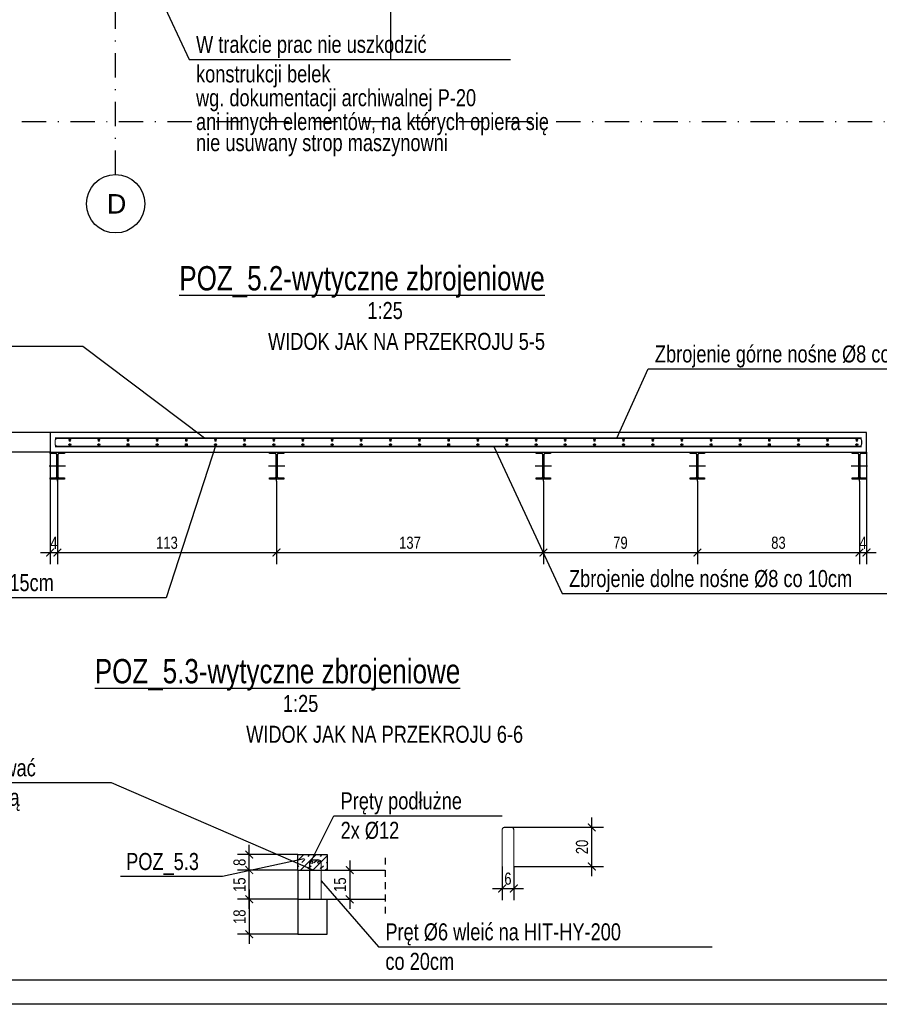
# Model space of a CAD drawing. Header units: metres. Extents: x -1979 to 4221, y -1333 to 1683.
# Tile 5 of 17: x 476 to 1361, y -1333 to -320. Entities that reach past the tile are written whole.
import ezdxf
from ezdxf.enums import TextEntityAlignment as Align

# ---------------------------------------------------------------- set-up
doc = ezdxf.new("R2010")
doc.units = ezdxf.units.M
doc.header["$LTSCALE"] = 50
doc.header["$MEASUREMENT"] = 0
for name, pattern in [('DO', [1, 0.5, -0.24, 0.02, -0.24]), ('DP', [0.63, 0.35, -0.28]), ('MO', [0.7, 0.35, -0.17, 0.01, -0.17])]:
    doc.linetypes.add(name, pattern=pattern)
for name, color, linetype in [('BS_lpd', 1, 'DP'), ('BS_odn', 1, 'Continuous'), ('BS_osm', 1, 'MO'), ('BS_prg', 3, 'Continuous'), ('BS_ram', 2, 'Continuous'), ('BS_txs', 2, 'Continuous'), ('BZ_odn', 1, 'Continuous'), ('BZ_osd', 1, 'DO'), ('BZ_P_prz', 4, 'Continuous'), ('BZ_P_wid', 3, 'Continuous'), ('BZ_szr', 1, 'Continuous'), ('BZ_txg', 3, 'Continuous'), ('BZ_txs', 2, 'Continuous'), ('BZ_wis', 2, 'Continuous'), ('BZ_wym', 1, 'Continuous'), ('k3_projektowany strop', 2, 'Continuous')]:
    doc.layers.add(name, color=color, linetype=linetype)
doc.styles.add('BIKTG', font='bikromsw.shx', dxfattribs={"width": 0.85})
doc.styles.add('BIKTS', font='bikromsw.shx', dxfattribs={"width": 0.85})
doc.styles.add('BIKWYM', font='bikromsw.shx', dxfattribs={"width": 0.8})
doc.styles.add('GENERATED_STYLE_1', font='arial.ttf')
doc.dimstyles.new('BS_BGR_50', dxfattribs={"dimscale": 0.5, "dimtxt": 25, "dimasz": 1.666667, "dimexe": 0, "dimexo": 0, "dimgap": 0, "dimtad": 0, "dimdec": 1, "dimrnd": 0.5, "dimzin": 9, "dimdsep": 46, "dimtxsty": 'BIKWYM', "dimblk": 'NONE', "dimcen": 0, "dimse1": 1, "dimse2": 1, "dimclrd": 256, "dimclre": 256, "dimclrt": 7, "dimadec": 0, "dimazin": 0, "dimtfac": 0.033333, "dimtdec": 1, "dimtmove": 0, "dimatfit": 3, "dimldrblk": 'NONE', "dimfxl": 1, "dimtvp": 0.8, "dimtolj": 1, "dimarcsym": 0})
doc.dimstyles.new('BZ_BGR_50', dxfattribs={"dimscale": 0.5, "dimtxt": 25, "dimasz": 1.666667, "dimexe": 0, "dimexo": 0, "dimgap": 0, "dimtad": 0, "dimdec": 1, "dimrnd": 0.5, "dimzin": 9, "dimdsep": 46, "dimtxsty": 'BIKWYM', "dimblk": 'NONE', "dimcen": 0, "dimse1": 1, "dimse2": 1, "dimclrd": 256, "dimclre": 256, "dimclrt": 7, "dimadec": 0, "dimazin": 0, "dimtfac": 0.033333, "dimtdec": 1, "dimtmove": 0, "dimatfit": 3, "dimldrblk": 'NONE', "dimfxl": 1, "dimtvp": 0.8, "dimtolj": 1, "dimarcsym": 0})
doc.dimstyles.new('BZ_BGR_50_25', dxfattribs={"dimscale": 0.5, "dimtxt": 25, "dimasz": 1.666667, "dimexe": 0, "dimexo": 0, "dimgap": 0, "dimtad": 0, "dimdec": 1, "dimlfac": 0.5, "dimrnd": 0.5, "dimzin": 9, "dimdsep": 46, "dimtxsty": 'BIKWYM', "dimblk": 'NONE', "dimcen": 0, "dimse1": 1, "dimse2": 1, "dimclrd": 256, "dimclre": 256, "dimclrt": 7, "dimadec": 0, "dimazin": 0, "dimtfac": 0.033333, "dimtdec": 1, "dimtmove": 0, "dimatfit": 3, "dimldrblk": 'NONE', "dimfxl": 1, "dimtvp": 0.8, "dimtolj": 1, "dimarcsym": 0})
doc.dimstyles.new('BZ_KP_50_25', dxfattribs={"dimscale": 0.5, "dimtxt": 25, "dimasz": 16, "dimexe": 24, "dimexo": 0, "dimgap": 0, "dimtad": 0, "dimdec": 1, "dimlfac": 0.5, "dimrnd": 0.5, "dimzin": 9, "dimdsep": 46, "dimtxsty": 'BIKWYM', "dimblk": 'ARCHTICK', "dimcen": 0, "dimdle": 20, "dimclrd": 256, "dimclre": 256, "dimclrt": 4, "dimadec": 0, "dimazin": 0, "dimtfac": 0.033333, "dimtdec": 1, "dimtmove": 0, "dimatfit": 3, "dimfxl": 1, "dimtvp": 0.8, "dimtfillclr": 256, "dimtolj": 1, "dimarcsym": 0})
pattern_1 = [(45, (0, 0), (-6.36396, 6.36396), []), (45, (-3.182, 3.182), (-6.36396, 6.36396), [4.5, -4.5])]

# ---------------------------------------------------------------- blocks, each defined once
blk = doc.blocks.new('_None')
blk = doc.blocks.new('PRET3')
blk.add_hatch(color=0).paths.add_polyline_path([(0.5, 0, 1), (-0.5, 0, 1)])
at = {"color": 0}
blk.add_circle((0, 0), 0.5, dxfattribs=at)
blk = doc.blocks.new('_ArchTick')
at = {"color": 0, "linetype": 'ByBlock', "const_width": 0.15}
blk.add_lwpolyline([(-0.5, -0.5), (0.5, 0.5)], dxfattribs=at)
blk = doc.blocks.new('*D354')
at = {"layer": 'BZ_wym', "lineweight": -2}
for p, q in [((443.5, -774.5), (443.5, -734.5)), ((507.9, -744.5), (431.5, -744.5)), ((507.9, -764.5), (431.5, -764.5))]:
    blk.add_line(p, q, dxfattribs=at)
at = {"layer": 'DEFPOINTS', "color": 0}
for p in [(443.5, -744.5), (507.9, -744.5), (507.9, -764.5)]:
    blk.add_point(p, dxfattribs=at)
at = {"layer": 'BZ_wym', "lineweight": -2, "xscale": 8, "yscale": 8, "zscale": 8}
for p, rotation in [((443.5, -744.5), 90), ((443.5, -764.5), 270)]:
    blk.add_blockref('_ArchTick', p, dxfattribs=dict(at, rotation=rotation))
at = {"layer": 'BZ_wym', "color": 4, "insert": (433.5, -754.5), "char_height": 12.5, "attachment_point": 5, "rotation": 90, "style": 'BIKWYM'}
blk.add_mtext('\\A1;10', dxfattribs=at)
blk = doc.blocks.new('*D355')
at = {"layer": 'BZ_wym', "lineweight": -2}
for p, q in [((507.9, -764.5), (507.9, -879.9)), ((515.2, -794.6), (515.2, -879.9)), ((497.9, -867.9), (525.2, -867.9))]:
    blk.add_line(p, q, dxfattribs=at)
at = {"layer": 'DEFPOINTS', "color": 0}
for p in [(507.9, -764.5), (515.2, -794.6), (515.2, -867.9)]:
    blk.add_point(p, dxfattribs=at)
at = {"layer": 'BZ_wym', "lineweight": -2, "xscale": 8, "yscale": 8, "zscale": 8, "rotation": 180}
blk.add_blockref('_ArchTick', (507.9, -867.9), dxfattribs=at)
at = {"layer": 'BZ_wym', "lineweight": -2, "xscale": 8, "yscale": 8, "zscale": 8}
blk.add_blockref('_ArchTick', (515.2, -867.9), dxfattribs=at)
at = {"layer": 'BZ_wym', "color": 4, "insert": (511.6, -857.9), "char_height": 12.5, "attachment_point": 5, "style": 'BIKWYM'}
blk.add_mtext('\\A1;4', dxfattribs=at)
blk = doc.blocks.new('*D356')
at = {"layer": 'BZ_wym', "lineweight": -2}
for p, q in [((515.2, -792.5), (515.2, -879.9)), ((740.8, -794.6), (740.8, -879.9)), ((505.2, -867.9), (750.8, -867.9))]:
    blk.add_line(p, q, dxfattribs=at)
at = {"layer": 'DEFPOINTS', "color": 0}
for p in [(515.2, -792.5), (740.8, -794.6), (740.8, -867.9)]:
    blk.add_point(p, dxfattribs=at)
at = {"layer": 'BZ_wym', "lineweight": -2, "xscale": 8, "yscale": 8, "zscale": 8, "rotation": 180}
blk.add_blockref('_ArchTick', (515.2, -867.9), dxfattribs=at)
at = {"layer": 'BZ_wym', "lineweight": -2, "xscale": 8, "yscale": 8, "zscale": 8}
blk.add_blockref('_ArchTick', (740.8, -867.9), dxfattribs=at)
at = {"layer": 'BZ_wym', "color": 4, "insert": (628, -857.9), "char_height": 12.5, "attachment_point": 5, "style": 'BIKWYM'}
blk.add_mtext('\\A1;113', dxfattribs=at)
blk = doc.blocks.new('*D357')
at = {"layer": 'BZ_wym', "lineweight": -2}
for p, q in [((740.8, -794.6), (740.8, -879.9)), ((1015.4, -794.6), (1015.4, -879.9)), ((730.8, -867.9), (1025.4, -867.9))]:
    blk.add_line(p, q, dxfattribs=at)
at = {"layer": 'DEFPOINTS', "color": 0}
for p in [(740.8, -794.6), (1015.4, -794.6), (1015.4, -867.9)]:
    blk.add_point(p, dxfattribs=at)
at = {"layer": 'BZ_wym', "lineweight": -2, "xscale": 8, "yscale": 8, "zscale": 8, "rotation": 180}
blk.add_blockref('_ArchTick', (740.8, -867.9), dxfattribs=at)
at = {"layer": 'BZ_wym', "lineweight": -2, "xscale": 8, "yscale": 8, "zscale": 8}
blk.add_blockref('_ArchTick', (1015.4, -867.9), dxfattribs=at)
at = {"layer": 'BZ_wym', "color": 4, "insert": (878.1, -857.9), "char_height": 12.5, "attachment_point": 5, "style": 'BIKWYM'}
blk.add_mtext('\\A1;137', dxfattribs=at)
blk = doc.blocks.new('*D358')
at = {"layer": 'BZ_wym', "lineweight": -2}
for p, q in [((1015.4, -794.6), (1015.4, -879.9)), ((1173.9, -794.6), (1173.9, -879.9)), ((1005.4, -867.9), (1183.9, -867.9))]:
    blk.add_line(p, q, dxfattribs=at)
at = {"layer": 'DEFPOINTS', "color": 0}
for p in [(1015.4, -794.6), (1173.9, -794.6), (1173.9, -867.9)]:
    blk.add_point(p, dxfattribs=at)
at = {"layer": 'BZ_wym', "lineweight": -2, "xscale": 8, "yscale": 8, "zscale": 8, "rotation": 180}
blk.add_blockref('_ArchTick', (1015.4, -867.9), dxfattribs=at)
at = {"layer": 'BZ_wym', "lineweight": -2, "xscale": 8, "yscale": 8, "zscale": 8}
blk.add_blockref('_ArchTick', (1173.9, -867.9), dxfattribs=at)
at = {"layer": 'BZ_wym', "color": 4, "insert": (1094.7, -857.9), "char_height": 12.5, "attachment_point": 5, "style": 'BIKWYM'}
blk.add_mtext('\\A1;79', dxfattribs=at)
blk = doc.blocks.new('*D359')
at = {"layer": 'BZ_wym', "lineweight": -2}
for p, q in [((1173.9, -794.6), (1173.9, -879.9)), ((1340.6, -794.6), (1340.6, -879.9)), ((1163.9, -867.9), (1350.6, -867.9))]:
    blk.add_line(p, q, dxfattribs=at)
at = {"layer": 'DEFPOINTS', "color": 0}
for p in [(1173.9, -794.6), (1340.6, -794.6), (1340.6, -867.9)]:
    blk.add_point(p, dxfattribs=at)
at = {"layer": 'BZ_wym', "lineweight": -2, "xscale": 8, "yscale": 8, "zscale": 8, "rotation": 180}
blk.add_blockref('_ArchTick', (1173.9, -867.9), dxfattribs=at)
at = {"layer": 'BZ_wym', "lineweight": -2, "xscale": 8, "yscale": 8, "zscale": 8}
blk.add_blockref('_ArchTick', (1340.6, -867.9), dxfattribs=at)
at = {"layer": 'BZ_wym', "color": 4, "insert": (1257.3, -857.9), "char_height": 12.5, "attachment_point": 5, "style": 'BIKWYM'}
blk.add_mtext('\\A1;83', dxfattribs=at)
blk = doc.blocks.new('*D360')
at = {"layer": 'BZ_wym', "lineweight": -2}
for p, q in [((1347.9, -765.9), (1347.9, -879.9)), ((1340.6, -794.6), (1340.6, -879.9)), ((1330.6, -867.9), (1357.9, -867.9))]:
    blk.add_line(p, q, dxfattribs=at)
at = {"layer": 'DEFPOINTS', "color": 0}
for p in [(1347.9, -765.9), (1340.6, -794.6), (1347.9, -867.9)]:
    blk.add_point(p, dxfattribs=at)
at = {"layer": 'BZ_wym', "lineweight": -2, "xscale": 8, "yscale": 8, "zscale": 8, "rotation": 180}
blk.add_blockref('_ArchTick', (1340.6, -867.9), dxfattribs=at)
at = {"layer": 'BZ_wym', "lineweight": -2, "xscale": 8, "yscale": 8, "zscale": 8}
blk.add_blockref('_ArchTick', (1347.9, -867.9), dxfattribs=at)
at = {"layer": 'BZ_wym', "color": 4, "insert": (1344.3, -857.9), "char_height": 12.5, "attachment_point": 5, "style": 'BIKWYM'}
blk.add_mtext('\\A1;4', dxfattribs=at)
blk = doc.blocks.new('*D361')
at = {"layer": 'BZ_wym', "lineweight": -2}
for p, q in [((712.7, -1214.6), (712.7, -1270.6)), ((762.8, -1224.6), (700.7, -1224.6)), ((762.8, -1260.6), (700.7, -1260.6))]:
    blk.add_line(p, q, dxfattribs=at)
at = {"layer": 'DEFPOINTS', "color": 0}
for p in [(762.8, -1224.6), (712.7, -1260.6), (762.8, -1260.6)]:
    blk.add_point(p, dxfattribs=at)
at = {"layer": 'BZ_wym', "lineweight": -2, "xscale": 8, "yscale": 8, "zscale": 8}
for p, rotation in [((712.7, -1224.6), 90), ((712.7, -1260.6), 270)]:
    blk.add_blockref('_ArchTick', p, dxfattribs=dict(at, rotation=rotation))
at = {"layer": 'BZ_wym', "color": 4, "insert": (702.7, -1242.6), "char_height": 12.5, "attachment_point": 5, "rotation": 90, "style": 'BIKWYM'}
blk.add_mtext('\\A1;18', dxfattribs=at)
blk = doc.blocks.new('*D362')
at = {"layer": 'BZ_wym', "lineweight": -2}
for p, q in [((712.7, -1234.6), (712.7, -1184.6)), ((762.8, -1194.6), (700.7, -1194.6)), ((762.8, -1224.6), (700.7, -1224.6))]:
    blk.add_line(p, q, dxfattribs=at)
at = {"layer": 'DEFPOINTS', "color": 0}
for p in [(712.7, -1194.6), (762.8, -1194.6), (762.8, -1224.6)]:
    blk.add_point(p, dxfattribs=at)
at = {"layer": 'BZ_wym', "lineweight": -2, "xscale": 8, "yscale": 8, "zscale": 8}
for p, rotation in [((712.7, -1194.6), 90), ((712.7, -1224.6), 270)]:
    blk.add_blockref('_ArchTick', p, dxfattribs=dict(at, rotation=rotation))
at = {"layer": 'BZ_wym', "color": 4, "insert": (702.7, -1209.6), "char_height": 12.5, "attachment_point": 5, "rotation": 90, "style": 'BIKWYM'}
blk.add_mtext('\\A1;15', dxfattribs=at)
blk = doc.blocks.new('*D363')
at = {"layer": 'BZ_wym', "lineweight": -2}
for p, q in [((712.7, -1204.6), (712.7, -1168.6)), ((762.8, -1178.6), (700.7, -1178.6)), ((762.8, -1194.6), (700.7, -1194.6))]:
    blk.add_line(p, q, dxfattribs=at)
at = {"layer": 'DEFPOINTS', "color": 0}
for p in [(712.7, -1178.6), (762.8, -1178.6), (762.8, -1194.6)]:
    blk.add_point(p, dxfattribs=at)
at = {"layer": 'BZ_wym', "lineweight": -2, "xscale": 8, "yscale": 8, "zscale": 8}
for p, rotation in [((712.7, -1178.6), 90), ((712.7, -1194.6), 270)]:
    blk.add_blockref('_ArchTick', p, dxfattribs=dict(at, rotation=rotation))
at = {"layer": 'BZ_wym', "color": 4, "insert": (702.7, -1186.6), "char_height": 12.5, "attachment_point": 5, "rotation": 90, "style": 'BIKWYM'}
blk.add_mtext('\\A1;8', dxfattribs=at)
blk = doc.blocks.new('*D364')
at = {"layer": 'BZ_wym', "lineweight": -2}
for p, q in [((816.1, -1184.6), (816.1, -1234.6)), ((800.6, -1194.6), (828.1, -1194.6)), ((786.8, -1224.6), (828.1, -1224.6))]:
    blk.add_line(p, q, dxfattribs=at)
at = {"layer": 'DEFPOINTS', "color": 0}
for p in [(800.6, -1194.6), (786.8, -1224.6), (816.1, -1224.6)]:
    blk.add_point(p, dxfattribs=at)
at = {"layer": 'BZ_wym', "lineweight": -2, "xscale": 8, "yscale": 8, "zscale": 8}
for p, rotation in [((816.1, -1194.6), 90), ((816.1, -1224.6), 270)]:
    blk.add_blockref('_ArchTick', p, dxfattribs=dict(at, rotation=rotation))
at = {"layer": 'BZ_wym', "color": 4, "insert": (806.1, -1209.6), "char_height": 12.5, "attachment_point": 5, "rotation": 90, "style": 'BIKWYM'}
blk.add_mtext('\\A1;15', dxfattribs=at)
blk = doc.blocks.new('*D365')
at = {"layer": 'BZ_wym', "lineweight": -2}
for p, q in [((972.9, -1190.9), (972.9, -1225.5)), ((984.9, -1190.9), (984.9, -1225.5)), ((962.9, -1213.5), (994.9, -1213.5))]:
    blk.add_line(p, q, dxfattribs=at)
at = {"layer": 'DEFPOINTS', "color": 0}
for p in [(972.9, -1190.9), (984.9, -1190.9), (984.9, -1213.5)]:
    blk.add_point(p, dxfattribs=at)
at = {"layer": 'BZ_wym', "lineweight": -2, "xscale": 8, "yscale": 8, "zscale": 8, "rotation": 180}
blk.add_blockref('_ArchTick', (972.9, -1213.5), dxfattribs=at)
at = {"layer": 'BZ_wym', "lineweight": -2, "xscale": 8, "yscale": 8, "zscale": 8}
blk.add_blockref('_ArchTick', (984.9, -1213.5), dxfattribs=at)
at = {"layer": 'BZ_wym', "color": 4, "insert": (978.9, -1203.5), "char_height": 12.5, "attachment_point": 5, "style": 'BIKWYM'}
blk.add_mtext('\\A1;6', dxfattribs=at)
blk = doc.blocks.new('*D366')
at = {"layer": 'BZ_wym', "lineweight": -2}
for p, q in [((1065.2, -1200.9), (1065.2, -1140.6)), ((978.9, -1150.6), (1077.2, -1150.6)), ((984.9, -1190.9), (1077.2, -1190.9))]:
    blk.add_line(p, q, dxfattribs=at)
at = {"layer": 'DEFPOINTS', "color": 0}
for p in [(978.9, -1150.6), (1065.2, -1150.6), (984.9, -1190.9)]:
    blk.add_point(p, dxfattribs=at)
at = {"layer": 'BZ_wym', "lineweight": -2, "xscale": 8, "yscale": 8, "zscale": 8}
for p, rotation in [((1065.2, -1150.6), 90), ((1065.2, -1190.9), 270)]:
    blk.add_blockref('_ArchTick', p, dxfattribs=dict(at, rotation=rotation))
at = {"layer": 'BZ_wym', "color": 4, "insert": (1055.2, -1170.8), "char_height": 12.5, "attachment_point": 5, "rotation": 90, "style": 'BIKWYM'}
blk.add_mtext('\\A1;20', dxfattribs=at)

msp = doc.modelspace()

# ---------------------------------------------------------------- hatches: boundary and pattern name
at = {"layer": 'BZ_szr'}
h = msp.add_hatch(dxfattribs=at)
h.set_pattern_fill('BIK_ZELBET', color=256, scale=45, angle=45, style=0, pattern_type=2)
h.set_pattern_definition(pattern_1)
h.paths.add_polyline_path([(762.771, -1194.586), (774.771, -1194.586), (774.771, -1186.886, -0.41421356), (777.371, -1184.286), (784.171, -1184.286, -0.41421356), (786.771, -1186.886), (786.771, -1194.586), (792.771, -1194.586), (792.771, -1178.586), (762.771, -1178.586)])
h = msp.add_hatch(dxfattribs=at)
h.set_pattern_fill('BIK_ZELBET', color=256, scale=45, angle=45, style=0, pattern_type=2)
h.set_pattern_definition(pattern_1)
h.paths.add_polyline_path([(786.771, -1194.586), (786.771, -1186.886, 0.41421356), (784.171, -1184.286), (777.371, -1184.286, 0.41421356), (774.771, -1186.886), (774.771, -1194.586)])
h.paths.add_polyline_path([(775.811, -1186.614, -1), (778.211, -1186.614, -1)], flags=16)
h.paths.add_polyline_path([(783.331, -1186.614, -1), (785.731, -1186.614, -1)], flags=16)

# ---------------------------------------------------------------- linework, layer by layer
at = {"layer": 'BS_lpd', "ltscale": 3}
msp.add_line((858.151, 1297.606), (858.151, -362.625), dxfattribs=at)
at = {"layer": 'BS_lpd', "ltscale": 0.4}
msp.add_line((852.715, -1181.972), (852.715, -1241.633), dxfattribs=at)
at = {"layer": 'BS_osm'}
for p, q in [((515.207, -794.643), (515.207, -762.443)), ((740.807, -794.643, 4588.398), (740.807, -762.443, 4588.398)), ((1015.407, -794.643, 4588.398), (1015.407, -762.443, 4588.398)), ((1173.907, -794.643, 4335.398), (1173.907, -762.443, 4335.398)), ((1340.607, -794.643), (1340.607, -762.443)), ((506.812, -778.543), (523.602, -778.543)), ((732.412, -778.543, 4588.398), (749.202, -778.543, 4588.398)), ((1007.012, -778.543, 4588.398), (1023.802, -778.543, 4588.398)), ((1165.512, -778.543, 4335.398), (1182.302, -778.543, 4335.398)), ((1332.212, -778.543), (1349.002, -778.543))]:
    msp.add_line(p, q, dxfattribs=at)
at = {"layer": 'BS_prg'}
for points in [[(507.907, -764.543), (522.507, -764.543), (522.507, -765.923), (522.507, -765.923), (517.077, -765.923, 0.41421356), (515.677, -767.323), (515.677, -789.763, 0.41421356), (517.077, -791.163), (522.507, -791.163), (522.507, -792.543), (507.907, -792.543), (507.907, -791.163), (513.337, -791.163, 0.41421356), (514.737, -789.763), (514.737, -767.323, 0.41421356), (513.337, -765.923), (507.907, -765.923)], [(1333.307, -764.543), (1347.907, -764.543), (1347.907, -765.923), (1347.907, -765.923), (1342.477, -765.923, 0.41421356), (1341.077, -767.323), (1341.077, -789.763, 0.41421356), (1342.477, -791.163), (1347.907, -791.163), (1347.907, -792.543), (1333.307, -792.543), (1333.307, -791.163), (1338.737, -791.163, 0.41421356), (1340.137, -789.763), (1340.137, -767.323, 0.41421356), (1338.737, -765.923), (1333.307, -765.923)]]:
    msp.add_lwpolyline(points, format="xyb", close=True, dxfattribs=at)
for points, elevation in [([(733.507, -764.543), (748.107, -764.543), (748.107, -765.923), (748.107, -765.923), (742.677, -765.923, 0.41421356), (741.277, -767.323), (741.277, -789.763, 0.41421356), (742.677, -791.163), (748.107, -791.163), (748.107, -792.543), (733.507, -792.543), (733.507, -791.163), (738.937, -791.163, 0.41421356), (740.337, -789.763), (740.337, -767.323, 0.41421356), (738.937, -765.923), (733.507, -765.923)], 4588.398), ([(1008.107, -764.543), (1022.707, -764.543), (1022.707, -765.923), (1022.707, -765.923), (1017.277, -765.923, 0.41421356), (1015.877, -767.323), (1015.877, -789.763, 0.41421356), (1017.277, -791.163), (1022.707, -791.163), (1022.707, -792.543), (1008.107, -792.543), (1008.107, -791.163), (1013.537, -791.163, 0.41421356), (1014.937, -789.763), (1014.937, -767.323, 0.41421356), (1013.537, -765.923), (1008.107, -765.923)], 4588.398), ([(1166.607, -764.543), (1181.207, -764.543), (1181.207, -765.923), (1181.207, -765.923), (1175.777, -765.923, 0.41421356), (1174.377, -767.323), (1174.377, -789.763, 0.41421356), (1175.777, -791.163), (1181.207, -791.163), (1181.207, -792.543), (1166.607, -792.543), (1166.607, -791.163), (1172.037, -791.163, 0.41421356), (1173.437, -789.763), (1173.437, -767.323, 0.41421356), (1172.037, -765.923), (1166.607, -765.923)], 4335.398)]:
    msp.add_lwpolyline(points, format="xyb", close=True, dxfattribs=dict(at, elevation=elevation))
at = {"layer": 'BS_ram', "color": 1}
msp.add_lwpolyline([(-1979.273, -1332.668), (-1979.273, 1637.332), (4220.727, 1637.332), (4220.727, -1332.668)], close=True, dxfattribs=at)
at = {"layer": 'BS_ram'}
msp.add_lwpolyline([(-1829.273, -1307.668), (-1829.273, 1612.332), (4195.727, 1612.332), (4195.727, -1307.668)], close=True, dxfattribs=at)
at = {"layer": 'BZ_osd'}
for p, q in [((575.134, -479.16), (575.134, 1354.61)), ((2553.595, -424.773), (-1590.424, -424.773))]:
    msp.add_line(p, q, dxfattribs=at)
at = {"layer": 'BZ_osd', "color": 7, "linetype": 'Continuous'}
msp.add_circle((575.134, -509.16), 30, dxfattribs=at)
at = {"layer": 'BZ_P_prz'}
for centre in [(777.011, -1186.614), (784.531, -1186.614)]:
    msp.add_circle(centre, 1.2, dxfattribs=at)
at = {"layer": 'BZ_P_wid', "const_width": 1.6}
for points in [[(512.907, -750.343), (1342.907, -750.343)], [(512.907, -758.743), (1342.907, -758.743)]]:
    msp.add_lwpolyline(points, dxfattribs=at)
at = {"layer": 'BZ_P_wid', "const_width": 1.2}
for points in [[(572.907, -750.343), (515.507, -750.343, 0.41421356), (512.907, -752.943), (512.907, -756.143, 0.41421356), (515.507, -758.743), (572.907, -758.743)], [(1282.907, -750.343), (1340.307, -750.343, -0.41421356), (1342.907, -752.943), (1342.907, -756.143, -0.41421356), (1340.307, -758.743), (1282.907, -758.743)], [(972.92, -1190.901), (972.92, -1153.201, -0.41421356), (975.52, -1150.601), (982.32, -1150.601, -0.41421356), (984.92, -1153.201), (984.92, -1190.901)], [(774.771, -1224.586), (774.771, -1186.886, -0.41421356), (777.371, -1184.286), (784.171, -1184.286, -0.41421356), (786.771, -1186.886), (786.771, -1224.586)]]:
    msp.add_lwpolyline(points, format="xyb", dxfattribs=at)
at = {"layer": 'BZ_wis'}
msp.add_line((762.771, -1194.586), (762.771, -1224.586), dxfattribs=at)
at = {"layer": 'BZ_wis', "color": 3}
msp.add_lwpolyline([(762.771, -1194.586), (762.771, -1178.586), (792.771, -1178.586), (792.771, -1194.586)], dxfattribs=at)
at = {"layer": 'BZ_wis'}
for points in [[(762.771, -1194.586), (852.715, -1194.586)], [(762.771, -1224.586), (852.715, -1224.586)], [(762.771, -1224.586), (762.771, -1260.586), (792.771, -1260.586), (792.771, -1224.586)]]:
    msp.add_lwpolyline(points, dxfattribs=at)
at = {"layer": 'k3_projektowany strop'}
msp.add_lwpolyline([(507.907, -764.543), (1347.907, -764.543), (1347.907, -744.543), (507.907, -744.543), (507.907, -764.543)], dxfattribs=at)

# ---------------------------------------------------------------- block references
at = {"layer": 'BZ_P_prz', "color": 1, "xscale": -2, "yscale": 2, "zscale": 2, "rotation": 180}
for p in [(527.907, -752.143), (557.907, -752.143), (587.907, -752.143), (617.907, -752.143), (647.907, -752.143), (677.907, -752.143), (707.907, -752.143), (737.907, -752.143), (767.907, -752.143), (797.907, -752.143), (827.907, -752.143), (857.907, -752.143), (887.907, -752.143), (917.907, -752.143), (947.907, -752.143), (977.907, -752.143), (1007.907, -752.143), (1037.907, -752.143), (1067.907, -752.143), (1097.907, -752.143), (1127.907, -752.143), (1157.907, -752.143), (1187.907, -752.143), (1217.907, -752.143), (1247.907, -752.143), (1277.907, -752.143), (1307.907, -752.143), (1337.907, -752.143)]:
    msp.add_blockref('PRET3', p, dxfattribs=at)
at = {"layer": 'BZ_P_prz', "color": 1, "xscale": 2, "yscale": 2, "zscale": 2}
for p in [(527.907, -756.943), (557.907, -756.943), (587.907, -756.943), (617.907, -756.943), (647.907, -756.943), (677.907, -756.943), (707.907, -756.943), (737.907, -756.943), (767.907, -756.943), (797.907, -756.943), (827.907, -756.943), (857.907, -756.943), (887.907, -756.943), (917.907, -756.943), (947.907, -756.943), (977.907, -756.943), (1007.907, -756.943), (1037.907, -756.943), (1067.907, -756.943), (1097.907, -756.943), (1127.907, -756.943), (1157.907, -756.943), (1187.907, -756.943), (1217.907, -756.943), (1247.907, -756.943), (1277.907, -756.943), (1307.907, -756.943), (1337.907, -756.943)]:
    msp.add_blockref('PRET3', p, dxfattribs=at)

# ---------------------------------------------------------------- texts
at = {"layer": 'BS_txs', "style": 'BIKTS', "width": 0.8}
for s, p in [('W trakcie prac nie uszkodzić', (657.914, -353.878)), ('konstrukcji belek', (657.914, -384.234)), ('wg. dokumentacji archiwalnej P-20', (657.914, -408.772)), ('ani innych elementów, na których opiera się ', (657.914, -433.31)), ('nie usuwany strop maszynowni', (657.914, -454.97))]:
    msp.add_text(s, height=17.5, dxfattribs=at).set_placement(p)
at = {"layer": 'BZ_osd', "color": 7, "linetype": 'Continuous', "style": 'GENERATED_STYLE_1'}
msp.add_attdef('D', text='C', height=20, dxfattribs=at).set_placement((576.112, -509.16), align=Align.MIDDLE_CENTER)
at = {"layer": 'BZ_txg', "style": 'BIKTG', "width": 0.8}
for s, p in [('%%uPOZ_5.2-wytyczne zbrojeniowe', (640.714, -598.244)), ('%%uPOZ_5.3-wytyczne zbrojeniowe', (553.753, -1002.447))]:
    msp.add_text(s, height=25, dxfattribs=at).set_placement(p)
at = {"layer": 'BZ_txs', "style": 'BIKTS', "width": 0.8}
for s, p in [('1:25', (834.278, -627.649)), ('WIDOK JAK NA PRZEKROJU 5-5', (732.024, -659.399)), ('Zbrojenie górne nośne %%c8 co 10cm', (1130.169, -672.358)), ('Zbrojenie dolne rozdzielcze %%c6 co 15cm', (177.51, -907.625)), ('Zbrojenie dolne nośne %%c8 co 10cm', (1041.779, -903.409)), ('1:25', (747.317, -1031.853)), ('WIDOK JAK NA PRZEKROJU 6-6', (709.504, -1063.602)), ('Powierzchnię styku zgroszkować', (219.33, -1098.148)), ('i przesmarować masą sczepną', (219.33, -1128.503)), ('Pręty podłużne', (806.692, -1132.078)), ('2x %%c12', (806.692, -1162.433)), ('POZ_5.3', (585.991, -1194.488)), ('Pręt %%c6 wleić na HIT-HY-200', (852.784, -1266.866)), ('co 20cm', (852.784, -1297.222))]:
    msp.add_text(s, height=17.5, dxfattribs=at).set_placement(p)

# ---------------------------------------------------------------- dimensions: what is measured, and where the dimension line sits
at = {"layer": 'BZ_wym'}
for base, p1, p2, picture, middle in [((443.471, -744.543), (507.907, -764.543), (507.907, -744.543), '*D354', (433.471, -754.543)), ((1065.217, -1150.601), (984.92, -1190.901), (978.92, -1150.601), '*D366', (1055.217, -1170.751)), ((712.703, -1178.586), (762.771, -1194.586), (762.771, -1178.586), '*D363', (702.703, -1186.586)), ((712.703, -1194.586), (762.771, -1224.586), (762.771, -1194.586), '*D362', (702.703, -1209.586)), ((816.082, -1224.586), (800.587, -1194.586), (786.771, -1224.586), '*D364', (806.082, -1209.586)), ((712.703, -1260.586), (762.771, -1224.586), (762.771, -1260.586), '*D361', (702.703, -1242.586))]:
    dim = msp.add_linear_dim(base=base, p1=p1, p2=p2, angle=90, dimstyle='BZ_KP_50_25', override={"dimdec": 0, "dimrnd": 1, "dimatfit": 1}, dxfattribs=at)
    dim.commit()
    dim.dimension.update_dxf_attribs({"geometry": picture, "text_midpoint": middle})
for base, p1, p2, picture, middle in [((515.207, -867.859), (507.907, -764.543), (515.207, -794.643), '*D355', (511.557, -857.859)), ((1347.907, -867.859), (1340.607, -794.643), (1347.907, -765.923), '*D360', (1344.257, -857.859)), ((740.807, -867.859), (515.207, -792.543), (740.807, -794.643, 4588.398), '*D356', (628.007, -857.859)), ((1015.407, -867.859), (740.807, -794.643), (1015.407, -794.643, 4588.398), '*D357', (878.107, -857.859)), ((1173.907, -867.859), (1015.407, -794.643), (1173.907, -794.643, 4335.398), '*D358', (1094.657, -857.859)), ((1340.607, -867.859), (1173.907, -794.643), (1340.607, -794.643), '*D359', (1257.257, -857.859)), ((984.92, -1213.452), (972.92, -1190.901), (984.92, -1190.901), '*D365', (978.92, -1203.452))]:
    dim = msp.add_linear_dim(base=base, p1=p1, p2=p2, dimstyle='BZ_KP_50_25', override={"dimdec": 0, "dimrnd": 1, "dimatfit": 1}, dxfattribs=at)
    dim.commit()
    dim.dimension.update_dxf_attribs({"geometry": picture, "text_midpoint": middle})

# ---------------------------------------------------------------- leaders
at = {"layer": 'BS_odn'}
msp.add_leader([(608.151, -269.157), (650.914, -360.609), (981.581, -360.609)], dimstyle='BS_BGR_50', dxfattribs=at)
at = {"layer": 'BZ_odn'}
for points, dimstyle in [([(666.664, -750.343), (541.336, -655.994), (84.669, -655.994)], 'BZ_BGR_50'), ([(1091.117, -750.343), (1123.169, -679.089), (1529.835, -679.089)], 'BZ_BGR_50'), ([(678.541, -756.17), (627.176, -914.355), (170.51, -914.355)], 'BZ_BGR_50'), ([(964.511, -758.743), (1034.779, -910.14), (1441.446, -910.14)], 'BZ_BGR_50'), ([(778.399, -1194.586), (570.996, -1104.878), (212.33, -1104.878)], 'BZ_BGR_50'), ([(775.829, -1186.825), (799.692, -1138.808), (973.025, -1138.808)], 'BZ_BGR_50'), ([(769.135, -1183.079), (684.991, -1201.218), (580.325, -1201.218)], 'BZ_BGR_50_25'), ([(786.771, -1205.736), (845.784, -1273.597), (1189.117, -1273.597)], 'BZ_BGR_50')]:
    msp.add_leader(points, dimstyle=dimstyle, dxfattribs=at)

doc.saveas('drawing.dxf')
